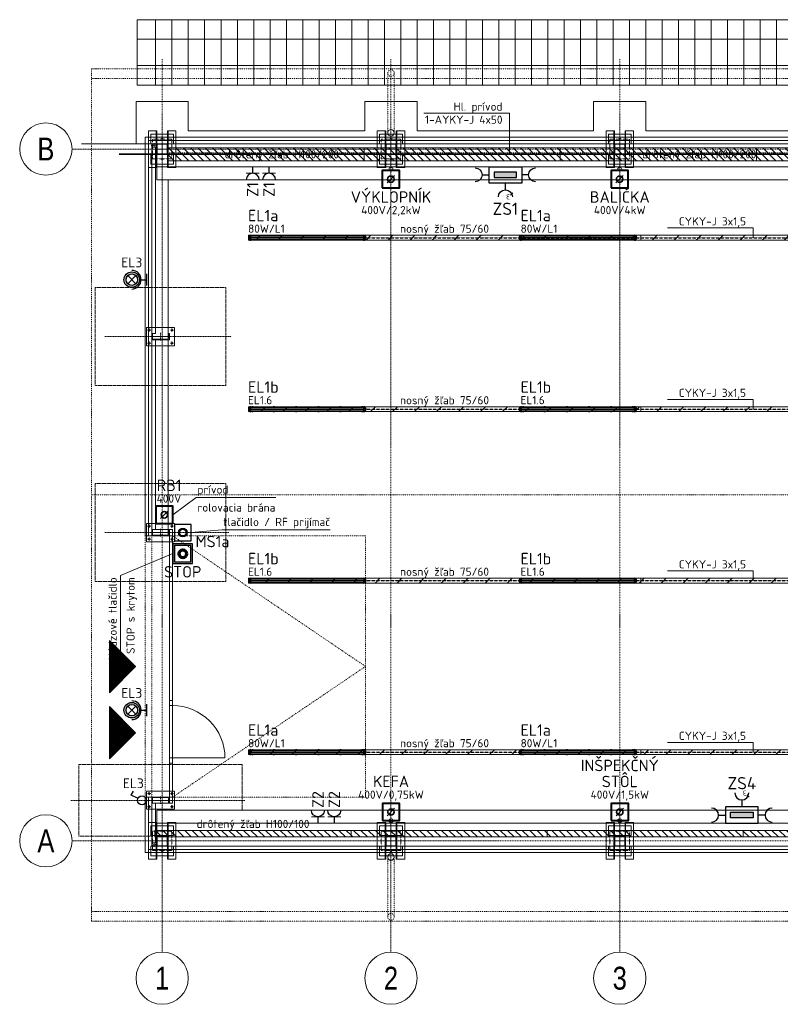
# Model space of a CAD drawing. Header units: millimetres. Extents: x 1803 to 87542, y -4389 to 16381.
# Tile 1 of 5: x 1803 to 13438, y 1309 to 16381. Entities that reach past the tile are written whole.
import ezdxf
from ezdxf.enums import TextEntityAlignment as Align

# ---------------------------------------------------------------- set-up
doc = ezdxf.new("R2010")
doc.units = ezdxf.units.MM
for name, pattern in [('DASHDOT', [25.4, 12.7, -6.35, 0, -6.35]), ('Dashed', [19.05, 12.7, -6.35]), ('DIVIDE', [31.75, 12.7, -6.35, 0, -6.35, 0, -6.35]), ('DXK_LINE_DOT2', [3.9198, 1.9599, -1.9599])]:
    doc.linetypes.add(name, pattern=pattern)
for name, color, linetype, lineweight in [('A-POPIS', 252, 'Continuous', 5), ('A-TABULKY', 252, 'Continuous', 5), ('CKBUBLINY', 252, 'Continuous', 5), ('CKIZOLACE', 252, 'Continuous', 5), ('CKRASTR', 252, 'DASHDOT', 5), ('CKRASTR_POPIS', 252, 'Continuous', 5), ('CKSTENY_NADROVINOU', 252, 'DIVIDE', 5), ('CKSTENY_OSY', 252, 'DASHDOT', 5), ('CKSTENY_PODROVINOU', 252, 'Continuous', 5), ('CKSTENY_REZ', 252, 'Continuous', 5), ('CKSTENY_SKRYTE', 252, 'Dashed', 5), ('CSPROFILY_OSY', 252, 'DASHDOT', 5), ('CSPROFILY_REZY', 252, 'Continuous', 5), ('E_text', 7, 'Continuous', 15), ('EL_svetlo', 4, 'Continuous', 30), ('EL_trasy', 1, 'Continuous', 35), ('EL_zariadenia', 5, 'Continuous', 30), ('EL_zasuvky', 5, 'Continuous', 30), ('ELI_ROZVADZAC', 1, 'Continuous', 40), ('ELI_SVETLO', 4, 'Continuous', 30), ('koty', 252, 'Continuous', 18), ('Okna_dvere', 252, 'Continuous', 5)]:
    doc.layers.add(name, color=color, linetype=linetype, lineweight=lineweight)
doc.layers.add('Ns_srafa_13', color=7, linetype='Continuous')
doc.styles.add('ISOCP3', font='isocpeur.ttf')
doc.styles.add('ISOCPEUR', font='isocpeur.ttf', dxfattribs={"height": 300})
doc.styles.get("Standard").update_dxf_attribs({"font": 'arial.ttf'})
doc.linetypes.add('IZOLACE_TEPELNA_OS', pattern='A,0.001,[220,CADKON.SHX,S=0.05,R=0,X=0,Y=0],-1,[220,CADKON.SHX,S=0.05,R=180,X=1,Y=0],-1', length=2.001)

# ---------------------------------------------------------------- blocks, each defined once
blk = doc.blocks.new('CK_GRID_DESC_A460A66B-2EDC-4BD0-90B6-661D6CF4EA7E')
at = {"layer": 'CKRASTR_POPIS'}
blk.add_circle((-4, 0), 4, dxfattribs=at)
at = {"layer": 'CKRASTR_POPIS', "width": 0.8}
blk.add_attdef('GRID_DESC', text='', height=3.5, dxfattribs=at).set_placement((-4, 0), align=Align.MIDDLE_CENTER)
blk = doc.blocks.new('CK_S_EXT_RHS_Sections_square_cRHS160x5')
for p, q in [((-80, 70), (-80, -70)), ((-75, 70), (-75, -70)), ((70, 80), (-70, 80)), ((70, 75), (-70, 75)), ((75, -70), (75, 70)), ((80, -70), (80, 70)), ((-70, -75), (70, -75)), ((-70, -80), (70, -80))]:
    blk.add_line(p, q)
for centre, radius, start, end in [((-70, 70), 10, 90, 180), ((-70, 70), 5, 90, 180), ((70, 70), 10, 0, 90), ((70, 70), 5, 0, 90), ((-70, -70), 10, 180, 270), ((-70, -70), 5, 180, 270), ((70, -70), 10, 270, 0), ((70, -70), 5, 270, 0)]:
    blk.add_arc(centre, radius, start, end)
blk = doc.blocks.new('vstup')
at = {"layer": 'A-POPIS', "linetype": 'Continuous'}
h = blk.add_hatch(dxfattribs=at)
h.set_pattern_fill('ANSI31', color=256, style=0)
h.set_pattern_definition([(45, (-12479, 229), (-2.245064, 2.245064), [])])
h.paths.add_polyline_path([(0, 0), (-400, -400), (400, -400)])
for p, q in [((-400, -400), (0, 0)), ((400, -400), (0, 0)), ((-400, -400), (400, -400))]:
    blk.add_line(p, q, dxfattribs=at)
blk = doc.blocks.new('HGHGHG')
at = {"layer": 'CKBUBLINY'}
for p, q in [((2113447, 1749270), (2113607, 1749270)), ((2113527, 1749350), (2113527, 1749190))]:
    blk.add_line(p, q, dxfattribs=at)
at = {"layer": 'CKSTENY_NADROVINOU', "color": 251, "ltscale": 0.3}
blk.add_lwpolyline([(2113377, 1749420), (2113677, 1749420), (2113677, 1749120), (2113377, 1749120)], close=True, dxfattribs=at)
at = {"layer": 'CSPROFILY_REZY', "color": 251, "lineweight": 18}
for p, q in [((2113447, 1749550), (2113317, 1749550)), ((2113317, 1749550), (2113317, 1749350)), ((2113437, 1749500), (2113437, 1749550)), ((2113447, 1749500), (2113447, 1749550)), ((2113510, 1749425), (2113549, 1749425)), ((2113527, 1749443), (2113527, 1749405)), ((2113607, 1749500), (2113607, 1749550)), ((2113607, 1749550), (2113737, 1749550)), ((2113617, 1749500), (2113617, 1749550)), ((2113737, 1749550), (2113737, 1749350)), ((2113447, 1748990), (2113317, 1748990)), ((2113607, 1748990), (2113737, 1748990))]:
    blk.add_line(p, q, dxfattribs=at)
at = {"layer": 'CSPROFILY_REZY', "color": 251, "linetype": 'Dashed', "lineweight": 18, "ltscale": 0.5}
for p, q in [((2113437, 1749500), (2113437, 1748990)), ((2113447, 1749500), (2113447, 1748990)), ((2113607, 1749500), (2113607, 1748990)), ((2113617, 1749500), (2113617, 1748990)), ((2113317, 1748990), (2113317, 1749350)), ((2113737, 1748990), (2113737, 1749350)), ((2113510, 1749115), (2113549, 1749115)), ((2113527, 1749097), (2113527, 1749135)), ((2113607, 1749190), (2113607, 1748990))]:
    blk.add_line(p, q, dxfattribs=at)
for points in [[(2113352, 1749500), (2113702, 1749500), (2113702, 1749350), (2113352, 1749350)], [(2113352, 1749040), (2113702, 1749040), (2113702, 1749190), (2113352, 1749190)]]:
    blk.add_lwpolyline(points, close=True, dxfattribs=at)
at = {"layer": 'CSPROFILY_REZY', "color": 251, "lineweight": 18}
blk.add_circle((2113527, 1749425), 10, dxfattribs=at)
at = {"layer": 'CSPROFILY_REZY', "color": 251, "linetype": 'Dashed', "lineweight": 18, "ltscale": 0.5}
blk.add_circle((2113527, 1749115), 10, dxfattribs=at)
blk = doc.blocks.new('CK_S_EXT_UPE_SectionUPE80')
for p, q in [((31.8, 40), (-18.2, 40)), ((-18.2, 40), (-18.2, -40)), ((-14.2, -23), (-14.2, 23)), ((-4.2, 33), (31.8, 33)), ((31.8, 33), (31.8, 40)), ((-18.2, -40), (31.8, -40)), ((31.8, -33), (-4.2, -33)), ((31.8, -40), (31.8, -33))]:
    blk.add_line(p, q)
for centre, start, end in [((-4.2, 23), 90, 180), ((-4.2, -23), 180, 270)]:
    blk.add_arc(centre, 10, start, end)
blk = doc.blocks.new('CK_S_EXT_UPE_SectionUPE270')
for p, q in [((66.1, 135), (-28.9, 135)), ((-28.9, 135), (-28.9, -135)), ((-21.4, -106.5), (-21.4, 106.5)), ((-6.4, 121.5), (66.1, 121.5)), ((66.1, 121.5), (66.1, 135)), ((-28.9, -135), (66.1, -135)), ((66.1, -121.5), (-6.4, -121.5)), ((66.1, -135), (66.1, -121.5))]:
    blk.add_line(p, q)
for centre, start, end in [((-6.4, 106.5), 90, 180), ((-6.4, -106.5), 180, 270)]:
    blk.add_arc(centre, 15, start, end)
blk = doc.blocks.new('A$Ccd25d1f1')
at = {"layer": 'EL_svetlo', "color": 146, "true_color": 0x105689, "elevation": 15}
blk.add_lwpolyline([(-875, 30), (875, 30, -0.414213), (880, 25), (880, -25, -0.414214), (875, -30), (-875, -30, -0.414213), (-880, -25), (-880, 25, -0.414214)], format="xyb", close=True, dxfattribs=at)
at = {"layer": 'EL_svetlo', "color": 146, "true_color": 0x105689}
for points, elevation in [([(-880, 4), (880, 4), (880, -4), (-880, -4)], 15), ([(-520, 39), (-500, 39), (-500, 28), (-520, 28)], 15), ([(-180, 39), (-160, 39), (-160, 28), (-180, 28)], 15), ([(160, 39), (180, 39), (180, 28), (160, 28)], 15), ([(500, 39), (520, 39), (520, 28), (500, 28)], 15), ([(-850, -28), (-830, -28), (-830, -39), (-850, -39)], 23), ([(-520, -28), (-500, -28), (-500, -39), (-520, -39)], 15), ([(-180, -28), (-160, -28), (-160, -39), (-180, -39)], 15), ([(160, -28), (180, -28), (180, -39), (160, -39)], 15), ([(500, -28), (520, -28), (520, -39), (500, -39)], 15), ([(830, -28), (850, -28), (850, -39), (830, -39)], 23)]:
    blk.add_lwpolyline(points, close=True, dxfattribs=dict(at, elevation=elevation))
for points in [[(-862, 38), (862, 38), (862, -38), (-862, -38)], [(-850, 39), (-830, 39), (-830, 28), (-850, 28)], [(830, 39), (850, 39), (850, 28), (830, 28)]]:
    blk.add_lwpolyline(points, close=True, dxfattribs=at)
for centre, start, end in [((-862, 0, 15), 90, 270), ((862, 0, 15), 270, 90)]:
    blk.add_arc(centre, 38.5, start, end, dxfattribs=at)
blk = doc.blocks.new('*U46')
at = {"layer": 'EL_zasuvky'}
blk.add_line((0, 107), (0, 0), dxfattribs=at)
blk.add_arc((0, 213), 107, 180, 360, dxfattribs=at)
at = {"layer": 'EL_zasuvky', "style": 'ISOCP3'}
blk.add_attdef('Z', text='', height=225, rotation=90, dxfattribs=at).set_placement((0, 234), align=Align.MIDDLE_LEFT)
blk = doc.blocks.new('*U43')
at = {"layer": 'EL_zasuvky'}
blk.add_line((107, 0), (0, 0), dxfattribs=at)
blk.add_arc((213, 0), 107, 90, 270, dxfattribs=at)
at = {"layer": 'EL_zasuvky', "style": 'ISOCP3'}
blk.add_attdef('Z', text='', height=225, dxfattribs=at).set_placement((234, 0), align=Align.MIDDLE_LEFT)
blk = doc.blocks.new('A$Cc965379b')
at = {"layer": 'EL_zasuvky'}
for p, q in [((107, 0), (0, 0)), ((149, -113), (184, -78))]:
    blk.add_line(p, q, dxfattribs=at)
blk.add_arc((213, 0), 107, 90, 270, dxfattribs=at)
at = {"layer": 'EL_zasuvky', "style": 'ISOCP3'}
blk.add_text('3', height=75, rotation=90, dxfattribs=at).set_placement((212, -71), align=Align.MIDDLE_LEFT)
blk = doc.blocks.new('*U42')
at = {"layer": 'EL_zasuvky'}
h = blk.add_hatch(color=256, dxfattribs=at)
h.dxf.hatch_style = 1
h.paths.add_polyline_path([(-171, -83), (171, -83), (171, -167), (-171, -167)])
for points in [[(-250, -250), (250, -250), (250, 0), (-250, 0)], [(-171, -83), (171, -83), (171, -167), (-171, -167)]]:
    blk.add_lwpolyline(points, close=True, dxfattribs=at)
at = {"layer": 'EL_trasy', "rotation": 270}
blk.add_blockref('A$Cc965379b', (0, -250), dxfattribs=at)
at = {"layer": 'koty', "color": 5, "rotation": 90}
blk.add_blockref('*U46', (-250, -125), dxfattribs=at)
at = {"layer": 'koty', "color": 5}
blk.add_blockref('*U43', (250, -125), dxfattribs=at)
blk = doc.blocks.new('A$C3cf4e325')
at = {"layer": 'ELI_ROZVADZAC', "color": 4, "lineweight": 35}
blk.add_line((86, 86), (214, 214), dxfattribs=at)
at = {"layer": 'ELI_ROZVADZAC', "lineweight": 40}
blk.add_lwpolyline([(0, 0), (300, 0), (300, 300), (0, 300)], close=True, dxfattribs=at)
at = {"layer": 'ELI_ROZVADZAC', "color": 4, "lineweight": 35}
blk.add_circle((150, 150), 56.2, dxfattribs=at)
blk = doc.blocks.new('*U51')
at = {"layer": 'EL_trasy', "lineweight": 5}
h = blk.add_hatch(dxfattribs=at)
h.set_pattern_fill('ANSI31', color=132, scale=75)
h.set_pattern_definition([(45, (4501.52, -18553.8), (-168.3798, 168.3798), [])])
h.paths.add_polyline_path([(6000, -37.5), (6000, 37.5), (0, 37.5), (0, -37.5)])
at = {"layer": 'EL_trasy', "color": 132, "lineweight": 5}
blk.add_lwpolyline([(0, -37.5), (6000, -37.5), (6000, 37.5), (0, 37.5)], close=True, dxfattribs=at)
blk = doc.blocks.new('A$C4b01e16f')
at = {"layer": 'ELI_SVETLO', "color": 1, "lineweight": 30}
blk.add_lwpolyline([(1, 0), (251, 0), (251, 250), (1, 250)], close=True, dxfattribs=at)
at = {"layer": 'ELI_SVETLO', "color": 7}
for radius in [66.5, 51.1]:
    blk.add_circle((126, 125), radius, dxfattribs=at)
at = {"layer": 'ELI_SVETLO', "color": 7, "lineweight": 30}
for radius in [65.9, 51.6]:
    blk.add_circle((126, 126), radius, dxfattribs=at)
blk = doc.blocks.new('A$C7ee6b855')
at = {"layer": 'EL_trasy', "lineweight": 5}
h = blk.add_hatch(dxfattribs=at)
h.set_pattern_fill('ANSI31', color=132, scale=25, angle=90)
h.set_pattern_definition([(135, (-10569.91, 2800.38), (-56.1266, -56.1266), [])])
h.paths.add_polyline_path([(0, 200), (0, 0), (3000, 0), (3000, 200)])
at = {"layer": 'EL_trasy', "color": 132, "lineweight": 5}
blk.add_lwpolyline([(0, 0), (3000, 0), (3000, 200), (0, 200)], close=True, dxfattribs=at)
blk = doc.blocks.new('A$C2e86f07f')
at = {"layer": 'EL_trasy', "lineweight": 5}
h = blk.add_hatch(dxfattribs=at)
h.set_pattern_fill('ANSI31', color=132, scale=25, angle=90)
h.set_pattern_definition([(135, (-10147.07, 3403.766), (-56.1266, -56.1266), [])])
h.paths.add_polyline_path([(0, 100), (0, 0), (3000, 0), (3000, 100)])
at = {"layer": 'EL_trasy', "color": 132, "lineweight": 5}
blk.add_lwpolyline([(0, 0), (3000, 0), (3000, 100), (0, 100)], close=True, dxfattribs=at)
blk = doc.blocks.new('A$Cfb8c7ab8')
at = {"layer": 'EL_zasuvky'}
blk.add_line((0, 85), (0, 0), dxfattribs=at)
blk.add_arc((0, 171), 85.3, 180, 0, dxfattribs=at)
blk = doc.blocks.new('A$C7fcad082')
at = {"layer": 'EL_svetlo', "true_color": 0x105689}
h = blk.add_hatch(color=146, dxfattribs=at)
h.paths.add_polyline_path([(106, 0, 1), (344, 0, 1)])
h.paths.add_polyline_path([(312, 0, -1), (137, 0, -1)], flags=16)
at = {"layer": 'EL_svetlo'}
for p, q in [((0, -90), (0, 90)), ((82, 0), (0, 0))]:
    blk.add_line(p, q, dxfattribs=at)
at = {"layer": 'EL_svetlo', "color": 146, "true_color": 0x105689}
for p, q in [((163, 62), (287, -62)), ((163, -62), (287, 62))]:
    blk.add_line(p, q, dxfattribs=at)
for radius in [119, 87.5]:
    blk.add_circle((225, 0), radius, dxfattribs=at)
at = {"layer": 'EL_svetlo'}
blk.add_arc((225, 0), 143, 90, 270, dxfattribs=at)
blk = doc.blocks.new('Rad1')
at = {"layer": 'EL_svetlo'}
for p, q in [((30, 60), (82, 164)), ((82, 164), (142, 133))]:
    blk.add_line(p, q, dxfattribs=at)
blk.add_circle((0, 0), 67.5, dxfattribs=at)

msp = doc.modelspace()

# ---------------------------------------------------------------- hatches: boundary and pattern name
at = {"layer": 'Ns_srafa_13'}
h = msp.add_hatch(color=1, dxfattribs=at)
h.dxf.hatch_style = 1
h.paths.add_polyline_path([(4447, 8274), (4422, 8291), (4422, 8081), (4172, 8081), (4172, 8331), (4364, 8331), (4327, 8356), (4147, 8356), (4147, 8056), (4447, 8056)])
h.paths.add_polyline_path([(4447, 8356), (4327, 8356), (4364, 8331), (4422, 8331), (4422, 8291), (4447, 8274)], flags=17)

# ---------------------------------------------------------------- linework, layer by layer
at = {"color": 252, "linetype": 'DXK_LINE_DOT2', "lineweight": 5}
for p, q in [((3722, 8481), (3822, 8481)), ((3822, 8481), (3722, 8481)), ((3722, 4481), (3822, 4481)), ((3822, 4281), (3822, 4386))]:
    msp.add_line(p, q, dxfattribs=at)
at = {"color": 252, "linetype": 'Continuous', "lineweight": 5}
for p, q in [((3822, 8481), (3722, 8481)), ((3722, 8481), (3822, 8481)), ((3722, 4481), (3822, 4481))]:
    msp.add_line(p, q, dxfattribs=at)
at = {"layer": 'CKIZOLACE', "color": 252, "linetype": 'IZOLACE_TEPELNA_OS', "lineweight": 5, "ltscale": 1.515152}
for p, q in [((3772, 14534), (44442, 14532)), ((3772, 8481), (3772, 14534)), ((3772, 3681), (3772, 4481)), ((44442, 3681), (3772, 3681))]:
    msp.add_line(p, q, dxfattribs=at)
at = {"layer": 'CKIZOLACE', "color": 252, "linetype": 'IZOLACE_TEPELNA_OS', "lineweight": 5, "ltscale": 1.2}
for p, q in [((3835, 8531), (4078, 8531)), ((3835, 4429), (4078, 4429))]:
    msp.add_line(p, q, dxfattribs=at)
at = {"layer": 'CKRASTR', "color": 252, "lineweight": 5}
for p, q in [((3982, 15779), (3982, 2109)), ((7482, 15779), (7482, 2109)), ((10982, 15779), (10982, 2109)), ((67481, 14401), (2603, 14401)), ((67481, 3811), (2603, 3811))]:
    msp.add_line(p, q, dxfattribs=at)
at = {"layer": 'CKSTENY_NADROVINOU', "color": 252, "lineweight": 5}
for p, q in [((2902, 15631), (2902, 2581)), ((2902, 15631), (68062, 15631)), ((7432, 14648), (7432, 15564)), ((7532, 14648), (7532, 15564)), ((2902, 15481), (68062, 15481)), ((4062, 14341), (7402, 14341)), ((7562, 14341), (10902, 14341)), ((11062, 14341), (14402, 14341)), ((68062, 9106), (2902, 9106)), ((3722, 8481), (3722, 4481)), ((3822, 4481), (3822, 8481)), ((7092, 8481), (4142, 8481)), ((4142, 8481), (7092, 6481)), ((7092, 4481), (7092, 8481)), ((7092, 6481), (4142, 4481)), ((4142, 4481), (7092, 4481)), ((4062, 3871), (7402, 3871)), ((7562, 3871), (10902, 3871)), ((11062, 3871), (14402, 3871)), ((7432, 3564), (7432, 2648)), ((7532, 3564), (7532, 2648)), ((2902, 2731), (68062, 2731)), ((2902, 2581), (2902, 2731)), ((2902, 2581), (68062, 2581))]:
    msp.add_line(p, q, dxfattribs=at)
at = {"layer": 'CKSTENY_NADROVINOU', "color": 252, "lineweight": 5, "ltscale": 0.3}
for points in [[(3832, 14551), (4132, 14551), (4132, 14251), (3832, 14251)], [(7332, 14551), (7632, 14551), (7632, 14251), (7332, 14251)], [(10832, 14551), (11132, 14551), (11132, 14251), (10832, 14251)], [(3832, 3961), (4132, 3961), (4132, 3661), (3832, 3661)], [(7332, 3961), (7632, 3961), (7632, 3661), (7332, 3661)], [(7332, 3961), (7632, 3961), (7632, 3661), (7332, 3661)], [(10832, 3961), (11132, 3961), (11132, 3661), (10832, 3661)]]:
    msp.add_lwpolyline(points, close=True, dxfattribs=at)
at = {"layer": 'CKSTENY_NADROVINOU', "color": 252, "lineweight": 5}
for centre in [(7482, 15564), (7482, 2648)]:
    msp.add_circle(centre, 50, dxfattribs=at)
at = {"layer": 'CKSTENY_OSY', "color": 252, "lineweight": 5}
for p, q in [((3106, 11531), (5042, 11531)), ((3106, 8531), (5002, 8531)), ((2586, 4431), (5249, 4431))]:
    msp.add_line(p, q, dxfattribs=at)
at = {"layer": 'CKSTENY_PODROVINOU', "color": 252, "lineweight": 5}
for p, q in [((3602, 16381), (67382, 16381)), ((3602, 15381), (3602, 16381)), ((3882, 15381), (3882, 16381)), ((4132, 15381), (4132, 16381)), ((4382, 15381), (4382, 16381)), ((4632, 15381), (4632, 16381)), ((4882, 15381), (4882, 16381)), ((5132, 15381), (5132, 16381)), ((5382, 15381), (5382, 16381)), ((5632, 15381), (5632, 16381)), ((5882, 15381), (5882, 16381)), ((6132, 15381), (6132, 16381)), ((6382, 15381), (6382, 16381)), ((6632, 15381), (6632, 16381)), ((6882, 15381), (6882, 16381)), ((7132, 15381), (7132, 16381)), ((7382, 15381), (7382, 16381)), ((7632, 15381), (7632, 16381)), ((7882, 15381), (7882, 16381)), ((8132, 15381), (8132, 16381)), ((8382, 15381), (8382, 16381)), ((8632, 15381), (8632, 16381)), ((8882, 15381), (8882, 16381)), ((9132, 15381), (9132, 16381)), ((9382, 15381), (9382, 16381)), ((9632, 15381), (9632, 16381)), ((9882, 15381), (9882, 16381)), ((10132, 15381), (10132, 16381)), ((10382, 15381), (10382, 16381)), ((10632, 15381), (10632, 16381)), ((10882, 15381), (10882, 16381)), ((11132, 15381), (11132, 16381)), ((11382, 15381), (11382, 16381)), ((11632, 15381), (11632, 16381)), ((11882, 15381), (11882, 16381)), ((12132, 15381), (12132, 16381)), ((12382, 15381), (12382, 16381)), ((12632, 15381), (12632, 16381)), ((12882, 15381), (12882, 16381)), ((13132, 15381), (13132, 16381)), ((13382, 15381), (13382, 16381)), ((67382, 16081), (3602, 16081)), ((67382, 15681), (3602, 15681)), ((3602, 15381), (67382, 15381)), ((3582, 14481), (3582, 15131)), ((3582, 15131), (4382, 15131)), ((4382, 15131), (4382, 14681)), ((7082, 14681), (7082, 15131)), ((7082, 15131), (7882, 15131)), ((7882, 15131), (7882, 14681)), ((10582, 14681), (10582, 15131)), ((10582, 15131), (11382, 15131)), ((11382, 15131), (11382, 14681)), ((4382, 14681), (7082, 14681)), ((7882, 14681), (10582, 14681)), ((11382, 14681), (14082, 14681)), ((3902, 14481), (2749, 14481)), ((3902, 14481), (3902, 14131)), ((3902, 14131), (67062, 14131)), ((3902, 14131), (3902, 13931)), ((3902, 13931), (67062, 13931)), ((4072, 13931), (4072, 8491)), ((3902, 4281), (67062, 4281)), ((3902, 4081), (3902, 4281)), ((3902, 4081), (67062, 4081)), ((3902, 4081), (3902, 3881))]:
    msp.add_line(p, q, dxfattribs=at)
at = {"layer": 'CKSTENY_REZ', "color": 252, "lineweight": 5}
for p, q in [((3722, 14581), (44442, 14581)), ((3722, 14581), (3722, 8481)), ((3822, 14481), (3822, 8481)), ((3832, 14481), (25062, 14481)), ((3722, 8481), (3822, 8481)), ((3835, 8576), (4078, 8576)), ((3722, 4481), (3822, 4481)), ((3722, 4481), (3722, 3631)), ((3822, 4481), (3822, 3731)), ((3835, 4386), (4078, 4386)), ((3722, 3631), (44442, 3631)), ((3832, 3731), (25062, 3731))]:
    msp.add_line(p, q, dxfattribs=at)
at = {"layer": 'CKSTENY_SKRYTE', "color": 252, "lineweight": 5, "ltscale": 0.5}
for p, q in [((3758, 11629), (3806, 11629)), ((3782, 11653), (3782, 11605)), ((4156, 11629), (4108, 11629)), ((4132, 11653), (4132, 11605)), ((3758, 11429), (3806, 11429)), ((3782, 11453), (3782, 11405)), ((4156, 11429), (4108, 11429)), ((4132, 11453), (4132, 11405)), ((3758, 8629), (3806, 8629)), ((3782, 8653), (3782, 8605)), ((4156, 8629), (4108, 8629)), ((4132, 8653), (4132, 8605)), ((3782, 8453), (3782, 8405)), ((4132, 8453), (4132, 8405)), ((3758, 8429), (3806, 8429)), ((4156, 8429), (4108, 8429)), ((3758, 4534), (3806, 4534)), ((3782, 4558), (3782, 4510)), ((4156, 4534), (4108, 4534)), ((4132, 4558), (4132, 4510)), ((3758, 4334), (3806, 4334)), ((3782, 4358), (3782, 4310)), ((4156, 4334), (4108, 4334)), ((4132, 4358), (4132, 4310))]:
    msp.add_line(p, q, dxfattribs=at)
at = {"layer": 'CKSTENY_SKRYTE', "color": 252, "lineweight": 5}
for p, q in [((5207, 4981), (2707, 4981)), ((2707, 4981), (2707, 3881)), ((5207, 4281), (5207, 4981)), ((2707, 3881), (3822, 3881))]:
    msp.add_line(p, q, dxfattribs=at)
for points in [[(2957, 12281), (4957, 12281), (4957, 10781), (2957, 10781)], [(2957, 9281), (4957, 9281), (4957, 7781), (2957, 7781)]]:
    msp.add_lwpolyline(points, close=True, dxfattribs=at)
at = {"layer": 'CKSTENY_SKRYTE', "color": 252, "lineweight": 5, "ltscale": 0.5}
for points in [[(3742, 11669), (4172, 11669), (4172, 11389), (3742, 11389)], [(3742, 8389), (4172, 8389), (4172, 8669), (3742, 8669)], [(3742, 4574), (4172, 4574), (4172, 4294), (3742, 4294)]]:
    msp.add_lwpolyline(points, close=True, dxfattribs=at)
for centre in [(3782, 11629), (4132, 11629), (3782, 11429), (4132, 11429), (3782, 8629), (4132, 8629), (3782, 8429), (4132, 8429), (3782, 4534), (4132, 4534), (3782, 4334), (4132, 4334)]:
    msp.add_circle(centre, 12, dxfattribs=at)
at = {"layer": 'CSPROFILY_OSY', "color": 252, "lineweight": 5}
for p, q in [((3862, 14491), (3862, 14421)), ((3982, 14311), (3982, 14491)), ((7482, 14311), (7482, 14491)), ((10982, 14311), (10982, 14491)), ((3812, 14456), (3912, 14456)), ((3892, 14401), (4072, 14401)), ((7392, 14401), (7572, 14401)), ((10892, 14401), (11072, 14401)), ((4102, 11531), (3812, 11531)), ((3957, 11471), (3957, 11586)), ((4102, 8531), (3812, 8531)), ((3957, 8471), (3957, 8586)), ((4102, 4431), (3812, 4431)), ((3957, 4491), (3957, 4376)), ((3862, 3721), (3862, 3791)), ((3892, 3811), (4072, 3811)), ((3982, 3721), (3982, 3901)), ((7392, 3811), (7572, 3811)), ((7482, 3721), (7482, 3901)), ((10892, 3811), (11072, 3811)), ((10982, 3721), (10982, 3901)), ((3912, 3756), (3812, 3756))]:
    msp.add_line(p, q, dxfattribs=at)
at = {"layer": 'CSPROFILY_REZY', "color": 252, "lineweight": 5}
for p, q in [((3957, 14481), (3957, 14476)), ((4007, 14481), (4007, 14476)), ((7457, 14481), (7457, 14476)), ((7507, 14481), (7507, 14476)), ((10957, 14481), (10957, 14476)), ((11007, 14481), (11007, 14476)), ((3882, 14431), (3822, 14431)), ((3825, 11576), (3825, 14431)), ((3882, 11576), (3882, 14431)), ((3957, 14326), (3957, 14321)), ((4007, 14326), (4007, 14321)), ((7457, 14326), (7457, 14321)), ((7482, 14121), (7482, 14321)), ((7507, 14326), (7507, 14321)), ((10957, 14326), (10957, 14321)), ((10982, 14121), (10982, 14321)), ((11007, 14326), (11007, 14321)), ((3825, 8576), (3825, 11481)), ((3835, 11576), (3882, 11576)), ((3882, 8576), (3882, 11481)), ((3835, 8576), (3882, 8576)), ((3825, 3781), (3825, 4386)), ((3882, 4386), (3835, 4386)), ((3882, 3781), (3882, 4386)), ((7482, 4091), (7482, 3891)), ((10982, 4091), (10982, 3891)), ((3882, 3781), (3825, 3781)), ((3957, 3891), (3957, 3886)), ((4007, 3891), (4007, 3886)), ((7457, 3891), (7457, 3886)), ((7507, 3891), (7507, 3886)), ((10957, 3891), (10957, 3886)), ((11007, 3891), (11007, 3886)), ((3957, 3736), (3957, 3731)), ((4007, 3736), (4007, 3731)), ((7457, 3736), (7457, 3731)), ((7507, 3736), (7507, 3731)), ((10957, 3736), (10957, 3731)), ((11007, 3736), (11007, 3731))]:
    msp.add_line(p, q, dxfattribs=at)
for centre, radius in [((7482, 14648), 50), ((7482, 14091), 30), ((10982, 14091), 30), ((7482, 4121), 30), ((10982, 4121), 30), ((7482, 3564), 50)]:
    msp.add_circle(centre, radius, dxfattribs=at)
at = {"layer": 'E_text', "color": 7, "lineweight": 15}
for p, q in [((9296, 14951), (7987, 14951)), ((9296, 14951), (9296, 14321)), ((13021, 13194), (11712, 13194)), ((13021, 13194), (13021, 13044)), ((13021, 10569), (11712, 10569)), ((13021, 10569), (13021, 10419)), ((13021, 7944), (11712, 7944)), ((13021, 7944), (13021, 7794)), ((13021, 5319), (11712, 5319)), ((13021, 5319), (13021, 5169))]:
    msp.add_line(p, q, dxfattribs=at)
at = {"layer": 'EL_trasy', "color": 6}
msp.add_lwpolyline([(24972, 9706), (24972, 14321), (3324, 14321)], dxfattribs=at)
at = {"layer": 'EL_trasy', "linetype": 'Dashed', "lineweight": 25, "ltscale": 0.25}
for points in [[(7082, 13044), (24840, 13044), (24840, 9969)], [(7082, 10419), (24574, 10419)], [(7082, 7794), (24278, 7794)], [(7082, 5169), (24728, 5169)]]:
    msp.add_lwpolyline(points, dxfattribs=at)
at = {"layer": 'EL_zasuvky', "lineweight": 5}
for p, q in [((5267, 14032), (5466, 14032)), ((5517, 14032), (5716, 14032)), ((5267, 13932), (5466, 13932)), ((5517, 13932), (5716, 13932)), ((6264, 4280), (6463, 4280)), ((6514, 4280), (6713, 4280)), ((6264, 4181), (6463, 4181)), ((6264, 4181), (6463, 4181)), ((6514, 4181), (6713, 4181))]:
    msp.add_line(p, q, dxfattribs=at)
at = {"layer": 'EL_zasuvky', "color": 7, "lineweight": 5}
for p, q in [((4503, 9065), (4146, 8800)), ((4503, 9065), (5722, 9065)), ((4898, 8571), (4422, 8531)), ((4898, 8571), (6550, 8571)), ((3347, 7875), (4147, 8209)), ((3347, 6593), (3347, 7875))]:
    msp.add_line(p, q, dxfattribs=at)
at = {"layer": 'ELI_SVETLO', "color": 1, "lineweight": 30}
for points in [[(4147, 8056), (4447, 8056), (4447, 8356), (4147, 8356)], [(4172, 8081), (4422, 8081), (4422, 8331), (4172, 8331)]]:
    msp.add_lwpolyline(points, close=True, dxfattribs=at)
at = {"layer": 'ELI_SVETLO', "color": 31, "lineweight": 50, "true_color": 0xfecc66}
for centre, radius in [((4297, 8206), 66.5), ((4298, 8206), 65.9), ((4298, 8206), 51.6), ((4297, 8206), 51.1)]:
    msp.add_circle(centre, radius, dxfattribs=at)
at = {"layer": 'Okna_dvere', "color": 252, "lineweight": 5, "ltscale": 0.6}
for p, q in [((4092, 8481), (4092, 4481)), ((4142, 8481), (4142, 4481)), ((4142, 5961), (4092, 5961)), ((4142, 5881), (4092, 5881)), ((4142, 5081), (4092, 5081)), ((4142, 5001), (4092, 5001)), ((4142, 5081), (4942, 5081))]:
    msp.add_line(p, q, dxfattribs=at)
for points in [[(4092, 8576), (4142, 8576), (4142, 8481), (4092, 8481)], [(4092, 4481), (4142, 4481), (4142, 4386), (4092, 4386)]]:
    msp.add_lwpolyline(points, close=True, dxfattribs=at)
msp.add_arc((4142, 5081), 800, 0, 90.0001, dxfattribs=at)

# ---------------------------------------------------------------- block references
for p in [(6202, 13044, -15), (10342, 13044, -15), (6202, 10419, -15), (10342, 10419, -15), (6202, 7794, -15), (10342, 7794, -15), (6202, 5169, -15), (10342, 5169, -15)]:
    msp.add_blockref('A$Ccd25d1f1', p)
at = {"ltscale": 0.2, "rotation": 90}
msp.add_blockref('Rad1', (3674, 4431), dxfattribs=at)
at = {"layer": 'A-TABULKY', "color": 252, "linetype": 'Continuous', "lineweight": 5, "rotation": 270}
for p in [(3574, 6478), (3574, 5467)]:
    msp.add_blockref('vstup', p, dxfattribs=at)
at = {"layer": 'CKBUBLINY', "color": 252, "lineweight": 5}
for p in [(-2109545, -1734869), (-2106045, -1734869), (-2102545, -1734869), (-2109545, -1745459), (-2106045, -1745459), (-2102545, -1745459)]:
    msp.add_blockref('HGHGHG', p, dxfattribs=at)
at = {"layer": 'CKRASTR_POPIS', "color": 252, "lineweight": 5, "xscale": 99.99, "yscale": 99.99, "zscale": 99.99}
for p, values in [((2603, 14401), {'GRID_DESC': 'B'}), ((2603, 3811), {'GRID_DESC': 'A'}), ((4382, 1709), {'GRID_DESC': '1'}), ((7882, 1709), {'GRID_DESC': '2'}), ((11382, 1709), {'GRID_DESC': '3'})]:
    msp.add_blockref('CK_GRID_DESC_A460A66B-2EDC-4BD0-90B6-661D6CF4EA7E', p, dxfattribs=at).add_auto_attribs(values)
at = {"layer": 'CSPROFILY_REZY', "color": 252, "lineweight": 5}
for name, p, rotation in [('CK_S_EXT_UPE_SectionUPE80', (3862, 14463), 270), ('CK_S_EXT_UPE_SectionUPE270', (3957, 11510), 90), ('CK_S_EXT_UPE_SectionUPE270', (3957, 8510), 90), ('CK_S_EXT_UPE_SectionUPE80', (3862, 3749), 90.00000000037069)]:
    msp.add_blockref(name, p, dxfattribs=dict(at, rotation=rotation))
for p in [(3982, 14401), (7482, 14401), (10982, 14401), (3982, 3811), (7482, 3811), (10982, 3811)]:
    msp.add_blockref('CK_S_EXT_RHS_Sections_square_cRHS160x5', p, dxfattribs=at)
at = {"layer": 'CSPROFILY_REZY', "color": 252, "lineweight": 5, "xscale": -1, "rotation": 89.99999999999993}
msp.add_blockref('CK_S_EXT_UPE_SectionUPE270', (3957, 4452), dxfattribs=at)
at = {"layer": 'EL_svetlo', "xscale": 1.1666, "yscale": 1.1666, "zscale": 1.1666, "rotation": 180}
for p in [(5367, 14131), (5617, 14131)]:
    msp.add_blockref('A$Cfb8c7ab8', p, dxfattribs=at)
at = {"layer": 'EL_svetlo', "xscale": -1.1666, "yscale": 1.1666, "zscale": 1.1666}
for p in [(6364, 4081), (6614, 4081)]:
    msp.add_blockref('A$Cfb8c7ab8', p, dxfattribs=at)
at = {"layer": 'EL_trasy'}
for name, p in [('A$C7ee6b855', (4072, 14221)), ('A$C7ee6b855', (7072, 14221)), ('A$C7ee6b855', (10072, 14221)), ('A$C7ee6b855', (13072, 14221)), ('A$C4b01e16f', (4172, 8404)), ('A$C2e86f07f', (3872, 3871)), ('A$C2e86f07f', (6872, 3871)), ('A$C2e86f07f', (9872, 3871)), ('A$C2e86f07f', (12872, 3871))]:
    msp.add_blockref(name, p, dxfattribs=at)
at = {"layer": 'EL_zariadenia', "xscale": 0.8789074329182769, "yscale": 0.8789074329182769, "zscale": 0.8789074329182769}
for p in [(7348, 13807), (10848, 13807), (3883, 8669), (7350, 4121), (10850, 4121)]:
    msp.add_blockref('A$C3cf4e325', p, dxfattribs=at)
at = {"layer": 'EL_zasuvky', "xscale": -1}
msp.add_blockref('*U42', (9232, 14131), dxfattribs=at)
at = {"layer": 'EL_zasuvky', "rotation": 180}
msp.add_blockref('*U42', (12849, 4081), dxfattribs=at)
at = {"layer": 'ELI_SVETLO'}
for p in [(5302, 13044), (11302, 13044), (5302, 10419), (11302, 10419), (5302, 7794), (11302, 7794), (5302, 5169), (11302, 5169)]:
    msp.add_blockref('*U51', p, dxfattribs=at)
at = {"layer": 'ELI_SVETLO', "rotation": 180}
for p in [(3742, 12401), (3742, 5811)]:
    msp.add_blockref('A$C7fcad082', p, dxfattribs=at)

# ---------------------------------------------------------------- texts
at = {"layer": 'E_text', "color": 7, "lineweight": -2, "style": 'ISOCPEUR'}
for s, p in [('Hl. prívod', (9188, 14951)), ('1-AYKY-J 4x50', (9188, 14751)), ('CYKY-J 3x1,5', (12913, 13194)), ('CYKY-J 3x1,5', (12913, 10569)), ('CYKY-J 3x1,5', (12913, 7944)), ('CYKY-J 3x1,5', (12913, 5319))]:
    msp.add_text(s, height=125, dxfattribs=at).set_placement(p, align=Align.BOTTOM_RIGHT)
at = {"layer": 'EL_svetlo', "style": 'ISOCPEUR'}
for s, p in [('EL1a', (5296, 13243, -15)), ('EL1a', (9465, 13243, -15)), ('EL1b', (5296, 10618, -15)), ('EL1b', (9465, 10618, -15)), ('EL1b', (5296, 7992, -15)), ('EL1b', (9465, 7992, -15)), ('EL1a', (5296, 5367, -15)), ('EL1a', (9465, 5367, -15))]:
    msp.add_text(s, height=175, dxfattribs=at).set_placement(p, align=Align.BOTTOM_LEFT)
at = {"layer": 'EL_svetlo', "color": 7, "style": 'ISOCP3'}
for s, p in [('400V/2,2kW', (7482, 13466, 7)), ('400V/4kW', (10982, 13466, 7)), ('400V/0,75kW', (7483, 4519, 7)), ('400V/1,5kW', (10983, 4519, 7))]:
    msp.add_text(s, height=125, dxfattribs=at).set_placement(p, align=Align.MIDDLE_CENTER)
at = {"layer": 'EL_svetlo', "color": 7, "style": 'ISOCPEUR'}
for s, p in [('80W/L1', (5296, 13082, -15)), ('80W/L1', (9465, 13082, -15)), ('EL1.6', (5296, 10457, -15)), ('EL1.6', (9465, 10457, -15)), ('EL1.6', (5296, 7831, -15)), ('EL1.6', (9465, 7831, -15)), ('80W/L1', (5296, 5206, -15)), ('80W/L1', (9465, 5206, -15))]:
    msp.add_text(s, height=125, dxfattribs=at).set_placement(p, align=Align.BOTTOM_LEFT)
at = {"layer": 'EL_svetlo', "style": 'ISOCPEUR'}
for p in [(3517, 12545), (3517, 5955), (3541, 4573)]:
    msp.add_text('EL3', height=150, dxfattribs=at).set_placement(p, align=Align.BOTTOM_CENTER)
at = {"layer": 'EL_svetlo', "color": 7, "style": 'ISOCP3'}
msp.add_text('400V', height=125, dxfattribs=at).set_placement((3898, 9113, 116), align=Align.TOP_LEFT)
at = {"layer": 'EL_svetlo', "style": 'ISOCPEUR'}
msp.add_text('MS1a', height=175, dxfattribs=at).set_placement((4751, 8481), align=Align.TOP_CENTER)
at = {"layer": 'EL_svetlo', "color": 1, "style": 'ISOCPEUR'}
msp.add_text('STOP', height=175, dxfattribs=at).set_placement((4297, 8017), align=Align.TOP_CENTER)
at = {"layer": 'EL_zariadenia', "style": 'ISOCPEUR'}
msp.add_text('ZS1', height=187.5, dxfattribs=at).set_placement((9232, 13580), align=Align.TOP_CENTER)
msp.add_text('ZS4', height=187.5, dxfattribs=at).set_placement((12849, 4544), align=Align.BOTTOM_CENTER)
at = {"layer": 'EL_zasuvky', "color": 7, "lineweight": -2, "style": 'ISOCPEUR'}
for p in [(6687, 14321), (13072, 14321)]:
    msp.add_text('drôtený žľab H100/200', height=125, dxfattribs=at).set_placement(p, align=Align.MIDDLE_RIGHT)
at = {"layer": 'EL_zasuvky', "style": 'ISOCP3'}
for p in [(5367, 13895), (5617, 13895)]:
    msp.add_text('Z1', height=175, rotation=90, dxfattribs=at).set_placement(p, align=Align.MIDDLE_RIGHT)
at = {"layer": 'EL_zasuvky', "style": 'ISOCPEUR'}
for s, p in [('VÝKLOPNÍK', (7482, 13667)), ('BALIČKA', (10982, 13667)), ('INŠPEKČNÝ', (10983, 4965)), ('STÔL', (10983, 4720)), ('KEFA', (7483, 4720))]:
    msp.add_text(s, height=175, dxfattribs=at).set_placement(p, align=Align.MIDDLE_CENTER)
at = {"layer": 'EL_zasuvky', "color": 7, "lineweight": -2, "style": 'ISOCPEUR'}
for s, p in [('nosný žľab 75/60', (8302, 13081)), ('nosný žľab 75/60', (8302, 10456)), ('nosný žľab 75/60', (8302, 7831)), ('nosný žľab 75/60', (8302, 5206)), ('drôtený žľab H100/100', (5372, 3971))]:
    msp.add_text(s, height=125, dxfattribs=at).set_placement(p, align=Align.BOTTOM_CENTER)
at = {"layer": 'EL_zasuvky', "style": 'ISOCPEUR'}
msp.add_text('RB1', height=175, dxfattribs=at).set_placement((3898, 9113, 109), align=Align.BOTTOM_LEFT)
at = {"layer": 'EL_zasuvky', "color": 7, "lineweight": -2, "style": 'ISOCPEUR'}
for s, p in [('prívod', (4521, 9188)), ('rolovacia brána', (4521, 8913)), ('tlačidlo / RF prijímač', (4916, 8693))]:
    msp.add_text(s, height=125, dxfattribs=at).set_placement(p, align=Align.MIDDLE_LEFT)
for s, p in [('Núdzové tlačidlo', (3224, 7845)), ('STOP s krytom', (3499, 7845))]:
    msp.add_text(s, height=125, rotation=90, dxfattribs=at).set_placement(p, align=Align.MIDDLE_RIGHT)
at = {"layer": 'EL_zasuvky', "style": 'ISOCP3'}
for p in [(6364, 4314), (6614, 4314)]:
    msp.add_text('Z2', height=175, rotation=90, dxfattribs=at).set_placement(p, align=Align.MIDDLE_LEFT)

doc.saveas('drawing.dxf')
